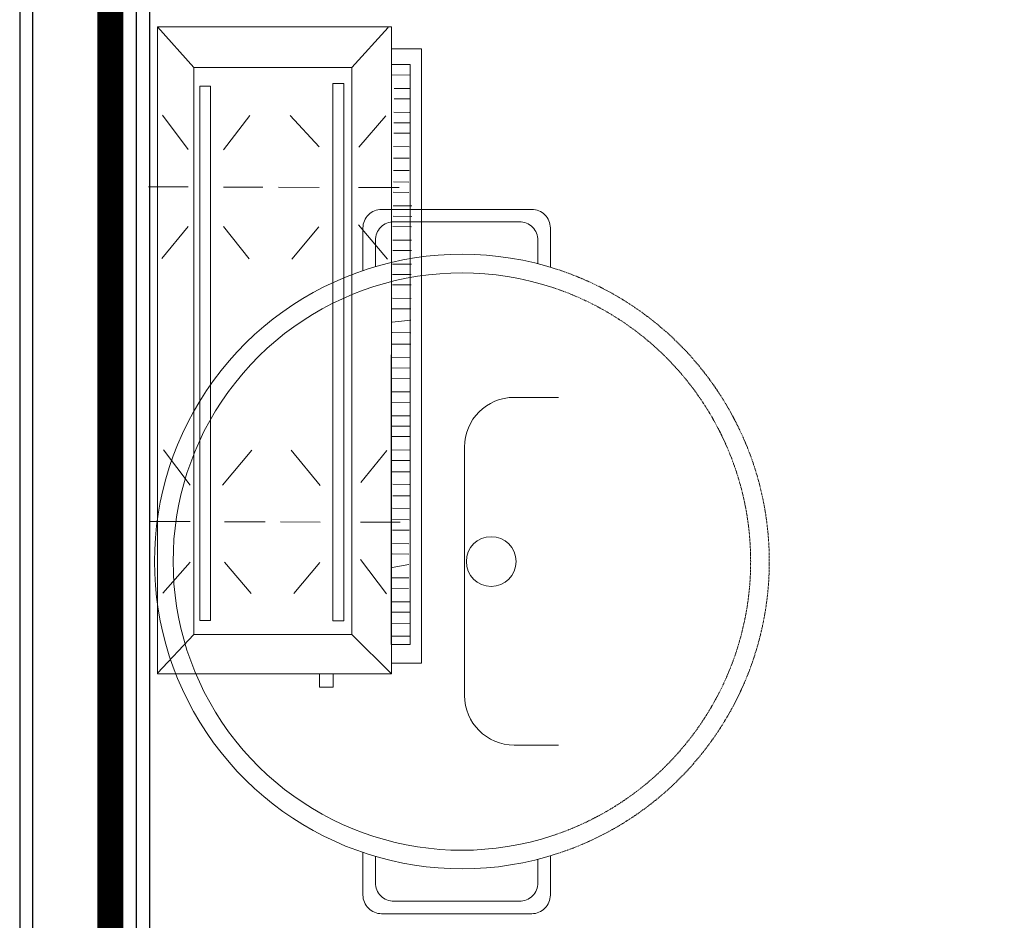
# Model space of a CAD drawing. Header units: millimetres. Extents: x 103872 to 294171, y 5570 to 32737.
# Tile 50 of 117: x 106813 to 107571, y 17818 to 18511. Entities that reach past the tile are written whole.
import ezdxf

# ---------------------------------------------------------------- set-up
doc = ezdxf.new("R2010")
doc.units = ezdxf.units.MM
doc.header["$LTSCALE"] = 2.5
for name, pattern in [('AP0200000$0$AP0500G00$0$1', [0]), ('HIDDEN2', [4.7625, 3.175, -1.5875]), ('HIDDENX2', [19.05, 12.7, -6.35])]:
    doc.linetypes.add(name, pattern=pattern)
for name, color, linetype, lineweight in [('00-ABM RO WATER', 5, 'AP0200000$0$AP0500G00$0$1', 0), ('Dimension', 40, 'Continuous', 0), ('HATCH LIGHT', 250, 'Continuous', 0), ('K Equipment UC', 251, 'Continuous', 5), ('WALL', 132, 'Continuous', 25)]:
    doc.layers.add(name, color=color, linetype=linetype, lineweight=lineweight)

# ---------------------------------------------------------------- blocks, each defined once
blk = doc.blocks.new('*U41')
at = {"color": 8}
for points in [[(0, 0), (7713.29, 0), (7713.29, -10), (0, -10)], [(0, -100), (7713.29, -100), (7713.29, -90), (0, -90)]]:
    blk.add_lwpolyline(points, close=True, dxfattribs=at)
blk = doc.blocks.new('A$C7a6a0475')
for p, q in [((325.38, 415.86), (289.6, 415.86)), ((249.6, 175.86), (249.6, 375.86)), ((325.38, 135.86), (289.6, 135.86))]:
    blk.add_line(p, q)
at = {"elevation": 0}
for points in [[(167.83, 517.98), (167.83, 552.31, -0.414214), (182.83, 567.31), (303.71, 567.31, -0.414214), (318.71, 552.31), (318.71, 520.69)], [(177.83, 521.14), (177.83, 542.31, -0.414214), (192.83, 557.31), (293.71, 557.31, -0.414214), (308.71, 542.31), (308.71, 523.46)], [(167.83, 49.33), (167.83, 15, 0.414214), (182.83, 0), (303.71, 0, 0.414214), (318.71, 15), (318.71, 46.62)], [(177.83, 46.16), (177.83, 25, 0.414214), (192.83, 10), (293.71, 10, 0.414214), (308.71, 25), (308.71, 43.84)]]:
    blk.add_lwpolyline(points, format="xyb", dxfattribs=at)
blk.add_circle((271.1, 283.65), 20)
for centre, radius, start, end in [((247.5, 283.65), 247.5, 71.65854, 288.34146), ((247.5, 283.65), 232.5, 71.65854, 288.34146), ((289.6, 375.86), 40, 90, 180), ((289.6, 175.86), 40, 180, 270)]:
    blk.add_arc(centre, radius, start, end)
at = {"linetype": 'HIDDEN2', "ltscale": 0.1}
for radius in [247.5, 232.5]:
    blk.add_arc((247.5, 283.65), radius, 288.34146, 71.65854, dxfattribs=at)
blk = doc.blocks.new('kjdfhjakld')
for points in [[(212.74, 83.34), (212.74, 106.61), (-261.8, 106.61), (-261.8, 83.34)], [(-261.8, 83.34), (-261.8, 106.61), (212.74, 106.61), (212.74, 83.34)], [(-140.6, 84.72), (-140.48, 99.17), (-140.48, 99.17)], [(-132.57, 84.65), (-132.45, 99.1), (-132.45, 99.1)], [(-124.55, 84.59), (-124.42, 99.03), (-124.42, 99.03)], [(-114.11, 84.5), (-113.99, 98.94), (-113.99, 98.94)], [(-106.09, 84.43), (-105.97, 98.88), (-105.97, 98.88)], [(-241.74, 83.17), (-241.62, 97.61), (-241.62, 97.61)], [(-231.29, 85.49), (-231.18, 97.53), (-231.18, 97.53)], [(-223.26, 85.42), (-223.16, 97.46), (-223.16, 97.46)], [(-212.83, 85.33), (-212.72, 97.37), (-212.72, 97.37)], [(-204.8, 85.26), (-204.7, 97.3), (-204.7, 97.3)], [(-196.78, 85.2), (-196.67, 97.23), (-196.67, 97.23)], [(-186.34, 85.11), (-186.24, 97.15), (-186.24, 97.15)], [(-177.51, 85.03), (-177.41, 97.07), (-177.41, 97.07)], [(-167.88, 84.95), (-167.78, 96.99), (-167.78, 96.99)], [(-159.06, 84.88), (-158.95, 96.92), (-158.95, 96.92)], [(-151.03, 84.81), (-150.93, 96.85), (-150.93, 96.85)], [(-95.65, 84.34), (-95.53, 98.79), (-95.53, 98.79)], [(-87.63, 84.27), (-87.51, 98.72), (-87.51, 98.72)], [(-79.6, 84.21), (-79.48, 98.65), (-79.48, 98.65)], [(-69.17, 84.12), (-69.05, 98.56), (-69.05, 98.56)], [(-61.14, 84.05), (-61.02, 98.49), (-61.02, 98.49)], [(-50.71, 83.96), (-52.19, 98.42), (-52.19, 98.42)], [(-42.69, 83.89), (-42.56, 98.34), (-42.56, 98.34)], [(-33.86, 83.82), (-33.74, 98.26), (-33.74, 98.26)], [(-23.42, 83.73), (-23.3, 98.18), (-23.3, 98.18)], [(-15.4, 83.66), (-15.28, 98.11), (-15.28, 98.11)], [(-7.37, 83.59), (-7.25, 98.04), (-7.25, 98.04)], [(3.06, 83.51), (3.18, 97.95), (3.18, 97.95)], [(11.08, 83.44), (11.21, 97.88), (11.21, 97.88)], [(21.52, 83.35), (21.64, 97.8), (21.64, 97.8)], [(29.54, 83.28), (29.67, 97.73), (29.67, 97.73)], [(37.57, 83.21), (37.69, 97.66), (37.69, 97.66)], [(48, 83.13), (48.12, 97.57), (48.12, 97.57)], [(56.03, 83.06), (56.15, 97.5), (56.15, 97.5)], [(64.86, 82.98), (64.98, 97.43), (64.98, 97.43)], [(74.5, 84.51), (74.61, 97.35), (74.61, 97.35)], [(83.33, 84.43), (83.44, 97.27), (83.44, 97.27)], [(92.96, 84.35), (93.07, 97.19), (93.07, 97.19)], [(101.79, 84.28), (101.9, 97.12), (101.9, 97.12)], [(109.81, 84.21), (109.92, 97.05), (109.92, 97.05)], [(120.25, 84.12), (120.35, 96.96), (120.35, 96.96)], [(128.27, 84.05), (128.38, 96.89), (128.38, 96.89)], [(138.7, 83.96), (136.4, 96.82), (136.4, 96.82)], [(146.73, 83.9), (146.84, 96.74), (146.84, 96.74)], [(154.75, 83.83), (154.86, 96.67), (154.86, 96.67)], [(165.19, 83.74), (165.31, 98.19), (165.31, 98.19)], [(173.21, 83.67), (173.34, 98.12), (173.34, 98.12)], [(182.04, 83.6), (182.16, 98.04), (182.16, 98.04)], [(191.67, 83.52), (191.79, 97.96), (191.79, 97.96)], [(-154.72, 58.06), (-154.62, 89.36), (-154.62, 89.36)], [(103.72, 59.64), (103.82, 90.14), (103.82, 90.14)], [(-247.42, 52.94), (-278.24, 80.93), (-278.24, 80.93)], [(-186.02, 58.16), (-210.03, 79.11), (-210.03, 79.11)], [(-125.83, 57.97), (-99.27, 80.36), (-99.27, 80.36)], [(73.22, 59.74), (48.41, 79.88), (48.41, 79.88)], [(132.61, 59.55), (159.16, 79.52), (159.16, 79.52)], [(190.38, 52.94), (220.97, 83.34), (220.97, 83.34)], [(220.79, 27.96), (231.23, 27.93), (231.26, 38.36), (220.83, 38.39)], [(-186.12, 27.66), (-210.27, 5.27), (-210.27, 5.27)], [(-154.82, 27.56), (-154.92, -3.74), (-154.92, -3.74)], [(-124.32, 27.47), (-99.51, 6.52), (-99.51, 6.52)], [(75.53, 28.43), (48.17, 6.04), (48.17, 6.04)], [(103.62, 28.34), (103.52, -2.16), (103.52, -2.16)], [(134.92, 28.24), (158.93, 8.1), (158.93, 8.1)], [(103.38, -45.5), (103.48, -14.2), (103.48, -14.2)], [(-155.05, -46.27), (-154.96, -15.78), (-154.96, -15.78)], [(-183.95, -46.18), (-210.37, -26.03), (-210.37, -26.03)], [(-124.56, -46.37), (-99.61, -26.39), (-99.61, -26.39)], [(75.29, -47.01), (48.07, -24.45), (48.07, -24.45)], [(134.68, -45.6), (158.83, -24.81), (158.83, -24.81)], [(-247.42, -69.25), (-278.82, -97.24), (-278.82, -97.24)], [(-184.03, -73.47), (-210.58, -93.45), (-210.58, -93.45)], [(-155.14, -73.56), (-155.24, -104.06), (-155.24, -104.06)], [(-124.64, -73.66), (-99.83, -93.8), (-99.83, -93.8)], [(75.21, -71.89), (47.85, -92.67), (47.85, -92.67)], [(103.3, -71.98), (103.2, -103.28), (103.2, -103.28)], [(134.6, -72.08), (158.61, -93.03), (158.61, -93.03)], [(190.38, -69.25), (220.39, -97.24), (220.39, -97.24)]]:
    blk.add_lwpolyline(points)
for points in [[(198.21, 97.91), (-249.76, 97.91), (-249.76, 83.34), (198.21, 83.24)], [(220.97, 83.34), (-278.82, 83.34), (-278.82, -97.24), (220.97, -97.24)], [(190.38, 52.94), (190.38, -69.25), (-247.42, -69.25), (-247.42, 52.94)], [(-247.42, -69.25), (190.38, -69.25), (190.38, 52.94), (-247.42, 52.94)], [(179.92, 46.55), (-235.01, 46.55), (-235.04, 38.26), (179.92, 38.26)], [(-235.04, 38.26), (179.92, 38.26), (179.92, 46.55), (-235.04, 46.55)], [(179.59, -56.18), (-232.96, -56.18), (-232.96, -64.48), (179.59, -64.48)], [(-232.96, -64.48), (179.59, -64.48), (179.59, -56.18), (-232.96, -56.18)]]:
    blk.add_lwpolyline(points, close=True)
blk = doc.blocks.new('ARCH')
at = {"layer": 'HATCH LIGHT', "color": 8, "linetype": 'HIDDENX2', "xscale": 0.99679135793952, "yscale": 0.99679135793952, "zscale": 0.99679135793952, "rotation": 270}
blk.add_blockref('kjdfhjakld', (115823.79, 18227.6), dxfattribs=at)
at = {"layer": 'K Equipment UC', "color": 8, "xscale": 0.9559158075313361, "yscale": 0.9559158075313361, "zscale": 0.9559158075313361}
blk.add_blockref('A$C7a6a0475', (115724.57, 17822.73, -0.6), dxfattribs=at)
at = {"layer": 'WALL', "color": 8, "xscale": -1, "rotation": 89.99999999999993}
blk.add_blockref('*U41', (115620.83, 21923.86), dxfattribs=at)

msp = doc.modelspace()

# ---------------------------------------------------------------- block references
at = {"layer": 'Dimension'}
msp.add_blockref('ARCH', (-8807.98, 0), dxfattribs=at)

# ---------------------------------------------------------------- next in the draw order: linework, layer by layer
at = {"layer": '00-ABM RO WATER', "ltscale": 10, "const_width": 20}
msp.add_lwpolyline([(108689.78, 19206.36), (108608.95, 19333.74), (106882.69, 19333.74), (106882.69, 15026.47), (107032.76, 15026.47), (107032.76, 14950.38)], dxfattribs=at)

doc.saveas('drawing.dxf')
